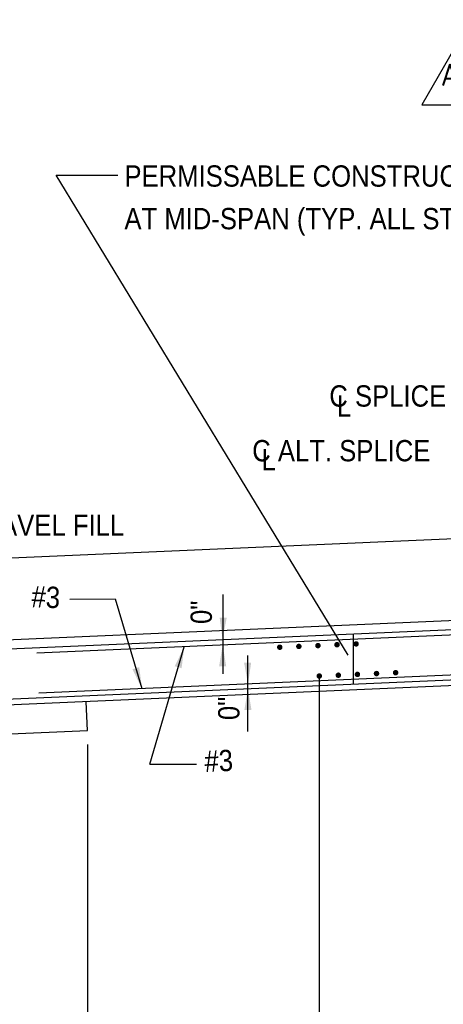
# Model space of a CAD drawing. Extents: x -485 to 3250, y 147 to 2833.
# Tile 7 of 34: x 787 to 1025, y 610 to 1164. Entities that reach past the tile are written whole.
import ezdxf
from ezdxf.enums import TextEntityAlignment as Align

# ---------------------------------------------------------------- set-up
doc = ezdxf.new("R2010")
doc.units = 0
doc.header["$LTSCALE"] = 96
doc.header["$MEASUREMENT"] = 0
doc.layers.get('0').update_dxf_attribs({"color": 2, "linetype": 'CONTINUOUS'})
for name, color, linetype in [('101', 1, 'CONTINUOUS'), ('102', 2, 'CONTINUOUS'), ('103', 2, 'CONTINUOUS'), ('104', 4, 'CONTINUOUS'), ('NOTE-ANNT', 1, 'CONTINUOUS'), ('REV-A1', 1, 'CONTINUOUS'), ('REV-SYMBOLS', 1, 'CONTINUOUS'), ('TEXT', 2, 'CONTINUOUS')]:
    doc.layers.add(name, color=color, linetype=linetype)
doc.styles.add('ANNTEXT', font='romans.shx')
doc.styles.add('SX-FRAC', font='SX-FRAC.shx', dxfattribs={"width": 0.9, "height": 1.322835})

# ---------------------------------------------------------------- blocks, each defined once
blk = doc.blocks.new('ZA_REV')
blk.add_lwpolyline([(1.732, -1), (0, 2), (-1.732, -1)], close=True)
blk = doc.blocks.new('A1REV')
at = {"layer": 'REV-SYMBOLS'}
ref = blk.add_blockref('ZA_REV', (-1.55, -1.31), dxfattribs=dict(at, xscale=16, yscale=16, zscale=16))
ref.add_attrib('REVISION', 'A-1', dxfattribs={"layer": 'NOTE-ANNT', "color": 1, "height": 12, "style": 'ANNTEXT'}).set_placement((-1.55, -0.39), align=Align.MIDDLE)

msp = doc.modelspace()

# ---------------------------------------------------------------- linework, layer by layer
at = {"layer": '101'}
for p, q in [((807.58344, 1076.82713), (842.17856, 1076.82713)), ((815.17264, 838.1239), (840.67586, 838.27588)), ((840.67586, 838.27588), (855.83219, 787.66417)), ((901.26918, 840.6059), (901.26918, 796.08143)), ((860.23998, 745.10836), (879.61522, 811.23974)), ((915.50326, 763.43381), (915.50326, 806.34804)), ((955.64495, 794.73947), (955.64495, 582.38453)), ((825.12825, 756.11384), (825.12825, 522.38453)), ((860.23998, 745.10836), (886.62098, 745.10836))]:
    msp.add_line(p, q, dxfattribs=at)
at = {"layer": '101', "color": 1}
msp.add_line((971.99606, 806.52965), (807.58344, 1076.82713), dxfattribs=at)
at = {"layer": '101'}
for points in [[(825.12825, 764.16416), (824.42321, 780.31229)], [(487.01504, 749.40181), (825.12825, 764.16416)]]:
    msp.add_lwpolyline(points, dxfattribs=at)
for points in [[(899.55143, 827.67462), (903.54949, 827.55009), (901.17689, 815.61817)], [(874.31106, 800.29141), (878.14858, 799.16294), (879.61522, 811.23974)], [(899.26968, 800.18509), (903.26968, 800.18525), (901.26918, 812.18517)], [(850.46288, 798.5807), (854.2936, 799.73201), (855.83219, 787.66417)], [(913.31785, 802.23753), (917.3172, 802.30968), (915.53398, 790.27555)], [(913.49666, 775.62655), (917.49666, 775.62435), (915.50326, 787.62544)]]:
    msp.add_solid(points, dxfattribs=at)
at = {"layer": '102'}
msp.add_lwpolyline([(760.518, 860.30533), (1298.24494, 883.78299)], dxfattribs=at)
at = {"layer": '103'}
for points in [[(1217.71762, 834.15104), (718.72099, 812.36438)], [(1247.20648, 798.77141), (67.07052, 747.24556)]]:
    msp.add_lwpolyline(points, dxfattribs=at)
at = {"layer": '104'}
msp.add_line((974.71292, 818.2606), (974.71292, 790.21059), dxfattribs=at)
at = {"layer": '104', "color": 4}
msp.add_line((41.9199, 749.48397), (1303.58791, 804.56958), dxfattribs=at)
for points in [[(1168.93957, 826.70604), (143.20372, 782.10457)], [(1145.12825, 822.83229), (796.70621, 807.61985)], [(1145.12825, 800.29511), (797.68833, 785.12556)]]:
    msp.add_lwpolyline(points, dxfattribs=at)
at = {"layer": '104', "const_width": 1.54088}
for points in [[(932.63661, 810.95471, 1), (934.17749, 810.95471, 1)], [(943.38109, 811.42382, 1), (944.92197, 811.42382, 1)], [(954.12557, 811.89294, 1), (955.66645, 811.89294, 1)], [(964.87005, 812.36205, 1), (966.41093, 812.36205, 1)], [(975.61453, 812.83117, 1), (977.15541, 812.83117, 1)], [(954.87451, 794.73947, 1), (956.41539, 794.73947, 1)], [(965.61899, 795.20858, 1), (967.15987, 795.20858, 1)], [(976.36347, 795.6777, 1), (977.90435, 795.6777, 1)], [(987.10795, 796.14681, 1), (988.64883, 796.14681, 1)], [(997.85243, 796.61592, 1), (999.39331, 796.61592, 1)]]:
    msp.add_lwpolyline(points, format="xyb", close=True, dxfattribs=at)

# ---------------------------------------------------------------- block references
at = {"layer": 'REV-A1'}
msp.add_blockref('A1REV', (1042.62102, 1133.62875), dxfattribs=at)

# ---------------------------------------------------------------- texts
at = {"layer": 'TEXT', "color": 2, "style": 'SX-FRAC', "width": 0.9}
for s, p in [('PERMISSABLE CONSTRUCTION JOINT', (845.95751, 1070.30146)), ('AT MID-SPAN (TYP. ALL STRIPS)', (845.95751, 1046.2947)), ('C SPLICE', (961.30275, 946.44387)), ('L', (965.55461, 940.80041)), ('C ALT. SPLICE', (917.91534, 915.64207)), ('L', (923.15939, 910.56162)), ('6"GRAVEL FILL', (741.14157, 873.69704))]:
    msp.add_text(s, height=12, dxfattribs=at).set_placement(p)
for s, rotation, p in [('#3', 357.8414239, (793.45555, 833.51649)), ('0"', 90, (895.20297, 824.04528)), ('0"', 90, (910.72642, 769.94002)), ('#3', 2.5, (891.28237, 740.67832))]:
    msp.add_text(s, height=12, rotation=rotation, dxfattribs=at).set_placement(p)

doc.saveas('drawing.dxf')
